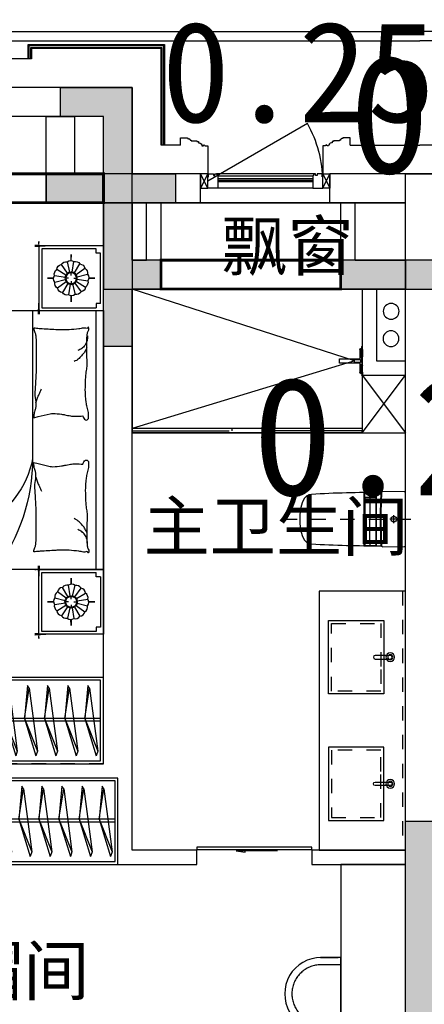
# Model space of a CAD drawing. Header units: millimetres. Extents: x 296296 to 297283, y 219875 to 220035.
# Tile 236 of 256: x 297185.39 to 297188.2, y 220009.91 to 220016.76. Entities that reach past the tile are written whole.
import ezdxf

# ---------------------------------------------------------------- set-up
doc = ezdxf.new("R2010")
doc.units = ezdxf.units.MM
for name, pattern in [('185洋房-中间套（报建版）-旧规$0$DASH', [0.35, 0.25, -0.1]), ('185洋房-中间套（报建版）-旧规$0$洋房户型$0$CONTINOUS', [0]), ('185洋房-中间套（报建版）-旧规$0$洋房户型$0$DASH', [0.35, 0.25, -0.1]), ('185洋房-中间套（报建版）-旧规$0$洋房户型$0$XU-140-SF-N1$0$DASH', [0.35, 0.25, -0.1]), ('CONTINOUS', [0])]:
    doc.linetypes.add(name, pattern=pattern)
doc.layers.add('$面积结果', color=7, linetype='Continuous')
doc.layers.add('面校面积', color=1, linetype='CONTINOUS', lineweight=0)
doc.layers.add('面积-基底-基底-1', color=11, linetype='Continuous', lineweight=0)
doc.styles.add('dw', font='simhei.ttf')
doc.styles.get("Standard").update_dxf_attribs({"font": 'arial.ttf'})

# ---------------------------------------------------------------- blocks, each defined once
blk = doc.blocks.new('wy53eu64i765i57i78i')
for points in [[(979974.9, 192158.4), (979974.9, 191558.4), (980374.9, 191558.4), (980374.9, 191758.4), (980174.9, 191758.4), (980174.9, 192358.4), (979574.9, 192358.4), (979574.9, 192158.4)], [(981624.9, 191558.4), (982724.9, 191558.4), (982724.9, 191758.4), (981624.9, 191758.4)], [(982074.9, 187858.4), (982274.9, 187858.4), (982274.9, 184858.4), (982074.9, 184858.4)]]:
    blk.add_hatch(color=253).paths.add_polyline_path(points)
at = {"color": 253}
for points in [[(979974.9, 192158.4), (979974.9, 191558.4), (980374.9, 191558.4), (980374.9, 191758.4), (980174.9, 191758.4), (980174.9, 192358.4), (979574.9, 192358.4), (979574.9, 192158.4), (979974.9, 192158.4)], [(981624.9, 191558.4), (982724.9, 191558.4), (982724.9, 191758.4), (981624.9, 191758.4)], [(982074.9, 187858.4), (982274.9, 187858.4), (982274.9, 184858.4), (982074.9, 184858.4)]]:
    blk.add_lwpolyline(points, close=True, dxfattribs=at)
blk = doc.blocks.new('sayea5yuteaytuytrauyt')
h = blk.add_hatch()
h.set_pattern_fill('钢筋混凝土', color=253, scale=100)
h.set_pattern_definition([(45, (0, 0), (-176.776695, 176.776695), []), (50, (0, 0), (717.26018, -62.75213), [75, -825]), (355, (0, 0), (-138.75133, 752.19213), [60, -660]), (100.4514, (59.8, -5.2), (578.5094, 689.43954), [63.7402, -701.1421]), (46.1842, (0, 200), (1067.24105, -165.519), [112.5, -1237.5]), (96.6356, (88.9, 186.2), (934.6627, 974.1179), [95.6103, -1051.713]), (351.1842, (0, 200), (934.662, 974.1186), [90, -990]), (21, (100, 150), (596.90705, -402.6189), [75, -825]), (326, (100, 150), (243.31533, 725.15005), [60, -660]), (71.4514, (149.74, 116.45), (840.22263, 322.5305), [63.7402, -701.1421]), (37.5, (0, 0), (12.159855, 332.893854), [0, -652, 0, -670, 0, -662.5]), (7.5, (0, 0), (263.06954, 394.41171), [0, -382, 0, -637, 0, -252.5]), (327.5, (-223, 0), (533.822436, -22.55487), [0, -250, 0, -780, 0, -1035]), (317.5, (-323, 0), (583.18617, 100.10498), [0, -325, 0, -518, 0, -735])])
h.paths.add_polyline_path([(1007424.9, 89058.4), (1007424.9, 87258.4), (1007174.9, 87258.4), (1007174.9, 89058.4)])
h.paths.add_polyline_path([(1021574.9, 89058.4), (1021574.9, 87258.4), (1021324.9, 87258.4), (1021324.9, 89058.4)])
h.paths.add_polyline_path([(989374.9, 89058.4), (989374.9, 87258.4), (989124.9, 87258.4), (989124.9, 89058.4)])
h.paths.add_polyline_path([(1039624.9, 89058.4), (1039624.9, 87258.4), (1039374.9, 87258.4), (1039374.9, 89058.4)])
h.paths.add_polyline_path([(1014474.9, 87858.4), (1014474.9, 84858.4), (1014274.9, 84858.4), (1014274.9, 87858.4)])
h.paths.add_polyline_path([(1044574.9, 92958.4), (1044574.9, 91158.4), (1044374.9, 91158.4), (1044374.9, 92758.4), (1044074.9, 92758.4), (1044074.9, 92958.4)])
h.paths.add_polyline_path([(984374.9, 92758.4), (984374.9, 91158.4), (984174.9, 91158.4), (984174.9, 92958.4), (984674.9, 92958.4), (984674.9, 92758.4)])
h.paths.add_polyline_path([(1027974.9, 92758.4), (1027974.9, 91258.4), (1027774.9, 91258.4), (1027774.9, 92958.4), (1028324.9, 92958.4), (1028324.9, 92758.4)])
h.paths.add_polyline_path([(1000974.9, 92958.4), (1000974.9, 91258.4), (1000774.9, 91258.4), (1000774.9, 92758.4), (1000424.9, 92758.4), (1000424.9, 92958.4)])
h.paths.add_polyline_path([(1033174.9, 92958.4), (1033174.9, 91258.4), (1032974.9, 91258.4), (1032974.9, 92758.4), (1032624.9, 92758.4), (1032624.9, 92958.4)])
h.paths.add_polyline_path([(995774.9, 92758.4), (995774.9, 91258.4), (995574.9, 91258.4), (995574.9, 92958.4), (996124.9, 92958.4), (996124.9, 92758.4)])
h.paths.add_polyline_path([(1014874.9, 80258.4), (1014874.9, 80058.4), (1014274.9, 80058.4), (1014274.9, 81858.4), (1014474.9, 81858.4), (1014474.9, 80258.4)])
h.paths.add_polyline_path([(1046674.9, 92358.4), (1046674.9, 90658.4), (1046474.9, 90658.4), (1046474.9, 92158.4), (1046024.9, 92158.4), (1046024.9, 92358.4)])
h.paths.add_polyline_path([(982274.9, 92158.4), (982274.9, 90658.4), (982074.9, 90658.4), (982074.9, 92358.4), (982724.9, 92358.4), (982724.9, 92158.4)])
h.paths.add_polyline_path([(1042874.9, 80058.4), (1042874.9, 79458.4), (1042074.9, 79458.4), (1042074.9, 79658.4), (1042674.9, 79658.4), (1042674.9, 80258.4), (1043624.9, 80258.4), (1043624.9, 80058.4)])
h.paths.add_polyline_path([(1010674.9, 80058.4), (1010674.9, 79458.4), (1009874.9, 79458.4), (1009874.9, 79658.4), (1010474.9, 79658.4), (1010474.9, 80258.4), (1011424.9, 80258.4), (1011424.9, 80058.4)])
h.paths.add_polyline_path([(1018874.9, 79658.4), (1018874.9, 79458.4), (1018074.9, 79458.4), (1018074.9, 80058.4), (1017324.9, 80058.4), (1017324.9, 80258.4), (1018274.9, 80258.4), (1018274.9, 79658.4)])
h.paths.add_polyline_path([(986674.9, 79658.4), (986674.9, 79458.4), (985874.9, 79458.4), (985874.9, 80058.4), (985124.9, 80058.4), (985124.9, 80258.4), (986074.9, 80258.4), (986074.9, 79658.4)])
h.paths.add_polyline_path([(1016574.9, 92758.4), (1016574.9, 91158.4), (1016374.9, 91158.4), (1016374.9, 92158.4), (1016074.9, 92158.4), (1016074.9, 92358.4), (1016374.9, 92358.4), (1016374.9, 92958.4), (1016874.9, 92958.4), (1016874.9, 92758.4)])
h.paths.add_polyline_path([(1012374.9, 92158.4), (1012374.9, 91158.4), (1012174.9, 91158.4), (1012174.9, 92758.4), (1011874.9, 92758.4), (1011874.9, 92958.4), (1012374.9, 92958.4), (1012374.9, 92358.4), (1012674.9, 92358.4), (1012674.9, 92158.4)])
h.paths.add_polyline_path([(1031699.9, 87258.4), (1031699.9, 86658.4), (1029249.9, 86658.4), (1029249.9, 87258.4), (1029449.9, 87258.4), (1029449.9, 86858.4), (1031499.9, 86858.4), (1031499.9, 87258.4)])
h.paths.add_polyline_path([(999499.9, 87258.4), (999499.9, 86658.4), (997049.9, 86658.4), (997049.9, 87258.4), (997249.9, 87258.4), (997249.9, 86858.4), (999299.9, 86858.4), (999299.9, 87258.4)])
h.paths.add_polyline_path([(1029449.9, 89158.4), (1029449.9, 88743.4), (1029249.9, 88743.4), (1029249.9, 89358.4), (1031699.9, 89358.4), (1031699.9, 88743.4), (1031499.9, 88743.4), (1031499.9, 89158.4)])
h.paths.add_polyline_path([(999499.9, 89358.4), (999499.9, 88743.4), (999299.9, 88743.4), (999299.9, 89158.4), (997249.9, 89158.4), (997249.9, 88743.4), (997049.9, 88743.4), (997049.9, 89358.4)])
h.paths.add_polyline_path([(1026174.8, 92958.4), (1026174.8, 90058.4), (1025974.8, 90058.4), (1025974.8, 92758.4), (1025574.9, 92758.4), (1025574.9, 92958.4)])
h.paths.add_polyline_path([(1002774.9, 92758.4), (1002774.9, 90058.4), (1002574.9, 90058.4), (1002574.9, 92958.4), (1003174.9, 92958.4), (1003174.9, 92758.4)])
h.paths.add_polyline_path([(993974.9, 92958.4), (993974.9, 90058.4), (993774.9, 90058.4), (993774.9, 92758.4), (993374.9, 92758.4), (993374.9, 92958.4)])
h.paths.add_polyline_path([(1034974.9, 92758.4), (1034974.9, 90058.4), (1034774.9, 90058.4), (1034774.9, 92958.4), (1035374.9, 92958.4), (1035374.9, 92758.4)])
h.paths.add_polyline_path([(1046674.9, 83408.4), (1046674.9, 80058.4), (1046074.9, 80058.4), (1046074.9, 80258.4), (1046474.9, 80258.4), (1046474.9, 83408.4)])
h.paths.add_polyline_path([(982674.9, 80258.4), (982674.9, 80058.4), (982074.9, 80058.4), (982074.9, 83408.4), (982274.9, 83408.4), (982274.9, 80258.4)])
h.paths.add_polyline_path([(1001674.9, 89358.4), (1001674.9, 86658.4), (1001474.9, 86658.4), (1001474.9, 89158.4), (1000774.9, 89158.4), (1000774.9, 89358.4)])
h.paths.add_polyline_path([(1027274.9, 89158.4), (1027274.9, 86658.4), (1027074.9, 86658.4), (1027074.9, 89358.4), (1027974.9, 89358.4), (1027974.9, 89158.4)])
h.paths.add_polyline_path([(995074.9, 89158.4), (995074.9, 86658.4), (994874.9, 86658.4), (994874.9, 89358.4), (995774.9, 89358.4), (995774.9, 89158.4)])
h.paths.add_polyline_path([(1033874.9, 89358.4), (1033874.9, 86658.4), (1033674.9, 86658.4), (1033674.9, 89158.4), (1032974.9, 89158.4), (1032974.9, 89358.4)])
h.paths.add_polyline_path([(989374.9, 92958.4), (989374.9, 92158.4), (988974.9, 92158.4), (988974.9, 92958.4)])
h.paths.add_polyline_path([(1007574.9, 92958.4), (1007574.9, 92158.4), (1007174.9, 92158.4), (1007174.9, 92958.4)])
h.paths.add_polyline_path([(995074.9, 79658.4), (995074.9, 79258.4), (994374.9, 79258.4), (994374.9, 79658.4)])
h.paths.add_polyline_path([(1002174.9, 79658.4), (1002174.9, 79258.4), (1001474.9, 79258.4), (1001474.9, 79658.4)])
h.paths.add_polyline_path([(1027274.9, 79658.4), (1027274.9, 79258.4), (1026574.9, 79258.4), (1026574.9, 79658.4)])
h.paths.add_polyline_path([(1034374.9, 79658.4), (1034374.9, 79258.4), (1033674.9, 79258.4), (1033674.9, 79658.4)])
h.paths.add_polyline_path([(1039774.9, 92958.4), (1039774.9, 92158.4), (1039374.9, 92158.4), (1039374.9, 92958.4)])
h.paths.add_polyline_path([(1021574.9, 92958.4), (1021574.9, 92158.4), (1021174.9, 92158.4), (1021174.9, 92958.4)])
at = {"color": 253}
for points in [[(1012374.9, 92158.4), (1012374.9, 91158.4), (1012174.9, 91158.4), (1012174.9, 92758.4), (1011874.9, 92758.4), (1011874.9, 92958.4), (1012374.9, 92958.4), (1012374.9, 92358.4), (1012674.9, 92358.4), (1012674.9, 92158.4), (1012374.9, 92158.4)], [(1014474.9, 87858.4), (1014474.9, 84858.4), (1014274.9, 84858.4), (1014274.9, 87858.4), (1014474.9, 87858.4)]]:
    blk.add_lwpolyline(points, close=True, dxfattribs=at)
blk = doc.blocks.new('4uyh5uj6kj67j75rykjtuk7tsik76ykj')
at = {"color": 253}
for s, p in [('飘窗', (837994.2, 433690)), ('主卫生间', (837452.8, 431740)), ('衣帽间', (835696.5, 428650))]:
    blk.add_text(s, height=337.59, dxfattribs=at).set_placement(p)
blk = doc.blocks.new('185洋房-中间套（报建版）-旧规$0$洋房户型$0$11A$C643C1FD2')
at = {"color": 253}
for points in [[(28, 342.7, -0.263368), (0.1, 361.5, -0.494818), (9.2, 380.2, -0.049225), (26.9, 382, -0.036831), (50.5, 380.2, -0.031893), (88.5, 372.1, 0.035782), (122.4, 365.1, 0.032941), (212.1, 359.2, 0.026564), (323.3, 365.1, 0.017905), (360.8, 370.4, -0.033397), (381, 372.7, -0.03204), (418.1, 372, 0.018442), (482.4, 368.9, 0.010837), (547.2, 369.7, 0.014624), (595.1, 372.7, 0.111249), (617.7, 380, -0.153708), (634.6, 384, -0.076444), (642, 382.2, -0.215512), (643.9, 380.2, -0.585858), (641.3, 377.2, 0.363489), (636.4, 374.6, 0.191716), (636.4, 363, -0.129675), (638.3, 346.4, -0.01735), (635.3, 329.6, 0.019326), (632.7, 314.5, 0.018818), (626.1, 246.1, 0.021828), (625.2, 186.9, 0.006204), (626.5, 153.1, 0.001963), (632.7, 46.2, 0.028341), (636.9, 10, -0.117014), (636.4, 1.1, -0.36606), (635, 0.2, -0.03973), (621.4, 3, -0.048309), (607.7, 8.5, 0.062981), (597, 12.4, 0.04058), (573.6, 15.8, 0.014345), (506.9, 18, 0.005484), (381.4, 17.3, 0.007153), (285.3, 14.3, 0.008762), (242.7, 11.6, -0.008153), (197, 8.6, -0.06251), (139.9, 13, 0.078669), (94.3, 15.1, 0.047825), (71.9, 10.4, -0.034494), (41.1, 3, -0.023571), (15.8, 0, -0.510228), (14.9, 1.1), (22.4, 31.2), (43, 113.7, 0.073041), (45, 133.3, 0.023305), (39.3, 194.4, 0.018299), (35.2, 217.3, -0.01097), (27.9, 255.3, -0.042281), (24.9, 289.6, -0.027201), (27.9, 343)], [(501.9, 368.9, 0.027842), (478.1, 358.3, 0.048685), (465.5, 350.2, 0.023666), (437.6, 325.8, 0.031223), (418.6, 305.1, 0.046801), (413.5, 297.5, 0.023191), (405.5, 280.7)], [(583.8, 374.6, 0.088153), (549.3, 371, 0.088153), (518.1, 355.8, 0.077547), (496.5, 334.2, 0.077547), (482.4, 307)], [(118.4, 15.8, 0.009729), (145.7, 24.8, 0.009729), (172.6, 34.9, 0.007971), (194.3, 44, 0.007971), (215.8, 53.7)]]:
    blk.add_lwpolyline(points, format="xyb", dxfattribs=at)
blk = doc.blocks.new('185洋房-中间套（报建版）-旧规$0$洋房户型$0$11A$C5A527934')
at = {"color": 253}
for p, q in [((122.8, 492.3), (194, 398.8)), ((469.1, 493.2), (467.3, 399.6)), ((194, 398.8), (261.6, 281.4)), ((347, 320.5), (364.8, 400.5)), ((467.3, 399.6), (490.5, 289.8)), ((592.7, 326.9), (677.8, 361)), ((677.8, 361), (699.5, 357.9)), ((261.6, 281.4), (277.7, 231.7)), ((329.2, 269), (347, 320.5)), ((490.5, 289.8), (530.8, 243.4)), ((530.8, 243.4), (592.7, 326.9)), ((69.5, 247.7), (37.1, 229.6)), ((162, 260.1), (69.5, 247.7)), ((277.7, 231.7), (162, 260.1)), ((277.7, 231.7), (233.2, 174.8)), ((277.7, 231.7), (329.2, 269)), ((277.7, 231.7), (288.3, 147)), ((363.6, 226.4), (318.7, 193.9)), ((530.8, 243.4), (363.6, 226.4)), ((530.8, 243.4), (502.9, 169.1)), ((530.8, 243.4), (591.1, 268.1)), ((591.1, 268.1), (653.1, 265)), ((653.1, 265), (741.3, 249.6)), ((741.3, 249.6), (744.3, 243.8)), ((233.2, 174.8), (174.5, 132.1)), ((318.7, 193.9), (307.8, 186.1)), ((502.9, 169.1), (521.5, 94.8)), ((174.5, 132.1), (90.9, 132.1)), ((289.9, 133.7), (300.6, 48.6)), ((521.5, 94.8), (569.7, 38.5))]:
    blk.add_line(p, q, dxfattribs=at)
blk.add_lwpolyline([(405, 391.5, -0.025626), (394.6, 394, -0.0108), (278.2, 431.5, -0.00456), (199.4, 459.6, -0.01125), (167.9, 471.9, -0.069394), (150.9, 482, 0.079756), (136, 490.4, 0.106399), (122.8, 492.3, 0.328642), (119.2, 489.3, 0.299547), (121.3, 483.4, -0.189917), (126.3, 475.5, -0.033518), (127.3, 466.2, -0.075627), (126.9, 462.1, -0.053489), (124.2, 455.1, -0.017838), (113.3, 435.3, -0.038394), (97.8, 413.4, 0.059529), (88.5, 398.9, 0.035943), (79, 375.3, 0.011245), (55.9, 297.6, 0.006203), (46.6, 262, -0.010783), (41.1, 241.6, -0.019485), (37.1, 229.6, -0.005062), (19.4, 184.4, -0.101392), (4.4, 161.7, 0.223768), (0, 149.6, 0.25558), (2.8, 145.5, 0.081563), (16.9, 140.9, 0.071805), (32.3, 140.8, -0.069985), (48.1, 140.7, -0.03546), (101.7, 129, -0.029432), (163.8, 106.8, -0.001554), (193.8, 93.8, 0.00152), (224.5, 80.6, 0.004735), (256.2, 67.5, -0.00382), (295.6, 51.2, -0.296001), (315.3, 22.1, 0.649774), (334.6, 14, 0.02319), (338.7, 18.2, -0.0288), (342, 21.5, -0.005727), (347.9, 26.7, 0.004358), (355.7, 33.5, 0.027528), (371, 48.7, 0.046214), (378.7, 59, 0.194121), (381.2, 74, -0.133719), (382.3, 95.6, -0.005779), (389, 115.4, -0.008882)], format="xyb", dxfattribs=at)
blk.add_lwpolyline([(770.3, 299.1, 0.101392), (787, 320.6, -0.223768), (792.3, 332.3, -0.25558), (789.8, 336.7, -0.081563), (776.1, 342.3, -0.071805), (760.8, 343.6, 0.069985), (745, 344.9, 0.03546), (692.5, 360.6, 0.029432), (632.3, 387.6, 0.001554), (603.3, 402.8, -0.00152), (573.8, 418.3, -0.004735), (543.1, 433.8, 0.00382), (505.1, 453.1, 0.296001), (487.7, 483.6, 0.265444), (469.1, 493.2, -0.02319), (464.7, 489.3, 0.0288), (461.2, 486.3, 0.005727), (454.9, 481.5, -0.004358), (446.6, 475.3, -0.027528), (430.1, 461.4, -0.046214), (421.7, 451.7, -0.194121), (418, 436.9, 0.133719), (415.3, 415.4, 0.011505), (398.6, 377.3, 0.008882), (374.9, 328.9, 0.012426), (341.4, 267.4, -0.033612), (330, 244.1), (309.3, 193.4), (293.3, 154.3, 0.224341), (280.3, 142.3, -0.722772), (280.1, 134.4, -0.103513), (283.5, 133.9, 0.053465), (290, 133.7, 0.030109), (310.7, 129.5, -0.031436), (330.6, 125.5, -0.05324), (344.2, 125.2, 0.05518), (357.4, 124.8, 0.056271), (380.1, 118.8, 0.0108), (493.3, 72.6, 0.00456), (569.7, 38.5, 0.01125), (600.2, 23.8, 0.069394), (616.3, 12.5, -0.079756), (630.6, 2.9, -0.106399), (643.6, 0, -0.328642), (647.5, 2.8, -0.299547), (645.8, 8.8, 0.189917), (641.5, 17.1, 0.033518), (641.1, 26.4, 0.075627), (641.8, 30.4, 0.053489), (645, 37.3, 0.017838), (657.4, 56.2, 0.038394), (674.5, 76.8, -0.059529), (685, 90.5, -0.035943), (696.3, 113.3, -0.011245), (725.3, 189, -0.006203), (737.2, 223.8, 0.010783), (744.3, 243.8, 0.019485), (749.2, 255.4, 0.005062)], format="xyb", close=True, dxfattribs=at)
blk = doc.blocks.new('185洋房-中间套（报建版）-旧规$0$洋房户型$0$11cdx床头灯2.0')
at = {"color": 253}
for p, q in [((0, 122), (0, 164.8)), ((-34.7, 25.2), (-94.8, 69)), ((-22.4, 36.6), (-61.2, 100)), ((-6.7, 42.3), (-18.3, 115.8)), ((10, 41.7), (27.5, 114)), ((25.2, 34.7), (69, 94.8)), ((-122, 0), (-164.8, 0)), ((-41.7, 10), (-114, 27.5)), ((-19.5, 0), (-38.2, 0)), ((0, 19.5), (0, 38.2)), ((19.5, 0), (38.2, 0)), ((36.6, 22.4), (100, 61.2)), ((42.3, 6.7), (115.8, 18.3)), ((122, 0), (164.8, 0)), ((-42.3, -6.7), (-115.8, -18.3)), ((-36.6, -22.4), (-100, -61.2)), ((-25.2, -34.7), (-69, -94.8)), ((-27.3, -114.1), (-10, -41.7)), ((0, -19.5), (0, -38.2)), ((18.7, -113.9), (7, -42.3)), ((62.6, -99.2), (22.9, -36.2)), ((34.7, -25.2), (96, -67.3)), ((41.7, -10), (114.4, -25.8)), ((0, -122), (0, -164.8))]:
    blk.add_line(p, q, dxfattribs=at)
for points in [[(0, 164.8), (0, 122)], [(-164.8, 0), (-122, 0)], [(164.8, 0), (122.1, -1.7)], [(0, -164.8), (0, -122)]]:
    blk.add_lwpolyline(points, dxfattribs=at)
for radius in [42.9, 38.2]:
    blk.add_circle((0, 0), radius, dxfattribs=at)
for centre, start, end in [((-74.5, 34.5), 120.48094, 190.0445), ((-55.7, 60.3), 97.98094, 167.5445), ((-28.3, 77.1), 75.48094, 145.0445), ((3.3, 82), 52.98094, 122.5445), ((34.5, 74.5), 30.48094, 100.0445), ((60.3, 55.7), 7.98094, 77.5445), ((-82, 3.3), 142.98094, 212.5445), ((77.1, 28.3), 345.48094, 55.0445), ((82, -3.3), 322.98094, 32.5445), ((-77.1, -28.3), 165.48094, 235.0445), ((-60.3, -55.7), 187.98094, 257.5445), ((74.5, -34.5), 300.48094, 10.0445), ((-34.5, -74.5), 210.48094, 280.0445), ((-3.3, -82), 232.98094, 302.5445), ((28.3, -77.1), 255.48094, 325.0445), ((55.7, -60.3), 277.98094, 347.5445)]:
    blk.add_arc(centre, 40.1, start, end, dxfattribs=at)
blk = doc.blocks.new('*U1160')
at = {"color": 253}
for p, q in [((-900, 0), (-1350, 0)), ((-1350, 0), (-1350, -450)), ((-1350, 0), (1350, 0)), ((900, 0), (-900, 0)), ((-900, 0), (-900, -2100)), ((-900, -450), (-900, 0)), ((900, -2100), (900, 0)), ((900, -450), (900, 0)), ((900, 0), (1350, 0)), ((1350, 0), (1350, -450)), ((-1330, -50), (-1330, -430)), ((-920, -430), (-920, -50)), ((900, -52.4), (-900, -52.4)), ((920, -430), (920, -50)), ((1330, -50), (1330, -430)), ((-1350, -450), (-900, -450)), ((-1330, -430), (-920, -430)), ((1350, -450), (900, -450)), ((1330, -430), (920, -430)), ((-900, -2100), (900, -2100))]:
    blk.add_line(p, q, dxfattribs=at)
at = {"color": 253, "linetype": '185洋房-中间套（报建版）-旧规$0$洋房户型$0$CONTINOUS', "ltscale": 2.5}
blk.add_line((900, -494.1), (-129.6, -493.7), dxfattribs=at)
at = {"color": 253}
for points in [[(-1300, -20), (-1300, -50), (-1330, -50)], [(-950, -20), (-1300, -20)], [(-950, -20), (-950, -50), (-920, -50)], [(950, -20), (950, -50), (920, -50)], [(950, -20), (1300, -20)], [(1300, -20), (1300, -50), (1330, -50)]]:
    blk.add_lwpolyline(points, dxfattribs=at)
for points in [[(-1350, -332.6, 0, 18, 0), (-1350, -478.5, 10, 10, 0)], [(1350, -332.6, 0, 18, 0), (1350, -478.5, 10, 10, 0)], [(-900, -349.7, 0, 10, 0), (-900, -477.7, 10, 10, 0)], [(900, -349.7, 0, 10, 0), (900, -477.7, 10, 10, 0)], [(-1380.6, -450, 10, 0, 0), (-1202.9, -450, 10, 10, 0)], [(-873.3, -450, 18, 0, 0), (-1032.5, -450, 10, 10, 0)], [(873.3, -450, 18, 0, 0), (1032.5, -450, 10, 10, 0)], [(1380.6, -450, 10, 0, 0), (1202.9, -450, 10, 10, 0)], [(668.5, -1859, 10, 0, 0.374242), (834.4, -1895.4, 10, 10, -2.21586)], [(686.1, -1863.7, 10, 0, -0.177019), (693.3, -1995.7, 10, 10, 2.21586)], [(900, -1958.5, 0, 10, 0), (900, -2130, 10, 10, 0)], [(-900, -2005.4, 0, 10, 0), (-900, -2130, 10, 10, 0)], [(-658.3, -2100, 0, 10, 0), (-930, -2100, 10, 10, 0)], [(775.4, -2100, 0, 10, 0), (930, -2100, 10, 10, 0)]]:
    blk.add_lwpolyline(points, format="xyseb", dxfattribs=at)
at = {"color": 253, "linetype": '185洋房-中间套（报建版）-旧规$0$洋房户型$0$CONTINOUS', "ltscale": 2.5}
for centre, radius, start, end in [((-128.9, -1775.7), 1282, 90.03486, 126.97703), ((-10.6, -1124.5), 642, 100.68461, 154.07892), ((515.9, -1720.7), 391.6, 284.35656, 348.69827), ((773.9, -1781.8), 129.7, 228.54501, 346.43867), ((519.2, -1944.9), 181.3, 301.18333, 22.20619)]:
    blk.add_arc(centre, radius, start, end, dxfattribs=at)
at = {"color": 253, "linetype": '185洋房-中间套（报建版）-旧规$0$洋房户型$0$XU-140-SF-N1$0$DASH', "ltscale": 2.5}
blk.add_arc((-757.9, -855.2), 175.9, 5.18841, 143.87868, dxfattribs=at)
at = {"color": 253, "xscale": -1}
for name, p in [('185洋房-中间套（报建版）-旧规$0$洋房户型$0$11cdx床头灯2.0', (-1125, -225)), ('185洋房-中间套（报建版）-旧规$0$洋房户型$0$11A$C643C1FD2', (-140.3, -485.7))]:
    blk.add_blockref(name, p, dxfattribs=at)
at = {"color": 253}
for name, p in [('185洋房-中间套（报建版）-旧规$0$洋房户型$0$11cdx床头灯2.0', (1125, -225)), ('185洋房-中间套（报建版）-旧规$0$洋房户型$0$11A$C643C1FD2', (140.3, -485.7)), ('185洋房-中间套（报建版）-旧规$0$洋房户型$0$11A$C5A527934', (-835.6, -1956.2))]:
    blk.add_blockref(name, p, dxfattribs=at)
blk = doc.blocks.new('185洋房-中间套（报建版）-旧规$0$洋房户型$0$11A$C17570B11')
at = {"color": 253}
for p, q in [((0, 0), (-211, -32.5)), ((0, 0), (228.5, -89.9)), ((-211, -32.5), (-229.8, -20.5)), ((-211, -32.5), (228.5, -89.9)), ((228.5, -89.9), (259.1, -78.9))]:
    blk.add_line(p, q, dxfattribs=at)
blk.add_lwpolyline([(-229.8, -20.5), (0, 0), (259.1, -78.9)], dxfattribs=at)
blk = doc.blocks.new('*U1161')
at = {"color": 253}
for points in [[(1400, 0), (4500, 0), (4500, -600), (1400, -600)], [(1420, -20), (4480, -20), (4480, -580), (1420, -580)]]:
    blk.add_lwpolyline(points, close=True, dxfattribs=at)
for points in [[(1420, -285.3), (4480, -285.3)], [(1420, -305.3), (4480, -305.3)]]:
    blk.add_lwpolyline(points, dxfattribs=at)
at = {"color": 253, "rotation": 270}
for p in [(1529.6, -285.1), (1669.6, -285.1), (1809.6, -285.1), (1949.6, -285.1), (2089.6, -285.1), (2229.6, -285.1), (2369.6, -285.1), (2509.6, -285.1), (2649.6, -285.1), (2789.6, -285.1), (2929.6, -285.1), (3069.6, -285.1), (3209.6, -285.1), (3349.6, -285.1), (3489.6, -285.1), (3629.6, -285.1), (3769.6, -285.1), (3909.6, -285.1), (4049.6, -285.1), (4189.6, -285.1), (4329.6, -285.1), (4469.6, -285.1)]:
    blk.add_blockref('185洋房-中间套（报建版）-旧规$0$洋房户型$0$11A$C17570B11', p, dxfattribs=at)
blk = doc.blocks.new('*U1162')
at = {"color": 253}
for points in [[(50, 0), (2150, 0), (2150, -600), (50, -600)], [(70, -20), (2130, -20), (2130, -580), (70, -580)]]:
    blk.add_lwpolyline(points, close=True, dxfattribs=at)
for points in [[(70, -285.3), (2130, -285.3)], [(70, -305.3), (2130, -305.3)]]:
    blk.add_lwpolyline(points, dxfattribs=at)
at = {"color": 253, "rotation": 270}
for p in [(179.6, -285.1), (319.6, -285.1), (459.6, -285.1), (599.6, -285.1), (739.6, -285.1), (879.6, -285.1), (1019.6, -285.1), (1159.6, -285.1), (1299.6, -285.1), (1439.6, -285.1), (1579.6, -285.1), (1719.6, -285.1), (1859.6, -285.1), (1999.6, -285.1), (2139.6, -285.1)]:
    blk.add_blockref('185洋房-中间套（报建版）-旧规$0$洋房户型$0$11A$C17570B11', p, dxfattribs=at)
blk = doc.blocks.new('185洋房-中间套（报建版）-旧规$0$洋房户型$0$0627004614060755559669DADA558Desk_7_ICDA')
at = {"color": 253, "linetype": 'ByBlock'}
for p, q in [((135.5, 454.4), (0, 454.4)), ((0, 50), (135.9, 50))]:
    blk.add_line(p, q, dxfattribs=at)
at = {"color": 253}
blk.add_lwpolyline([(135.5, 504.4), (0, 504.4), (0, 0), (141.6, 0), (18.2, 0)], dxfattribs=at)
blk.add_ellipse((137.3, 252.2), major_axis=(9.5, 252), ratio=1, start_param=3.172344, end_param=6.328135, dxfattribs=at)
at = {"color": 253, "linetype": 'ByBlock'}
blk.add_open_spline([(135.9, 50), (142.9, 49.9), (149.9, 50.3), (168.7, 52.1), (180.4, 54.3), (203.2, 60.7), (214.3, 64.9), (235.6, 75.1), (245.8, 81.2), (265, 95), (274, 102.8), (290.5, 119.8), (298, 129), (311.3, 148.6), (317.1, 158.9), (326.7, 180.6), (330.6, 191.8), (336.3, 214.7), (338.2, 226.5), (339.8, 250.1), (339.6, 262), (337.1, 285.5), (334.8, 297.2), (328.2, 319.9), (323.9, 331), (313.4, 352.2), (307.3, 362.4), (293.3, 381.4), (285.4, 390.3), (268.3, 406.7), (259, 414.1), (239.3, 427.2), (228.8, 432.9), (207.1, 442.3), (195.9, 446.1), (172.9, 451.6), (161.1, 453.3), (144.8, 454.3), (140.3, 454.4), (135.9, 454.4)], degree=3, knots=[3.172344, 3.172344, 3.172344, 3.172344, 3.276724, 3.276724, 3.452311, 3.452311, 3.627899, 3.627899, 3.803486, 3.803486, 3.979073, 3.979073, 4.154661, 4.154661, 4.330248, 4.330248, 4.505835, 4.505835, 4.681423, 4.681423, 4.85701, 4.85701, 5.032597, 5.032597, 5.208185, 5.208185, 5.383772, 5.383772, 5.559359, 5.559359, 5.734946, 5.734946, 5.910534, 5.910534, 6.086121, 6.086121, 6.261708, 6.261708, 6.328135, 6.328135, 6.328135, 6.328135], dxfattribs=at)
blk = doc.blocks.new('*U1173')
at = {"color": 253}
blk.add_lwpolyline([(1250, -900), (1250, 900), (800, 900), (800, -900), (1250, -900)], dxfattribs=at)
blk.add_blockref('185洋房-中间套（报建版）-旧规$0$洋房户型$0$0627004614060755559669DADA558Desk_7_ICDA', (1250, -252.2), dxfattribs=at)
blk = doc.blocks.new('185洋房-中间套（报建版）-旧规$0$洋房户型$0$11Tap_1_ICDA')
at = {"color": 253}
blk.add_wipeout([(0, 15), (-140, 15), (-140, 80), (-141.4, 83.5), (-145, 85), (-147, 86.6), (-153, 86.6), (-155, 84.6), (-155, 99.8), (-155.6, 101.2), (-157, 101.8), (-158, 101.8), (-159.4, 101.2), (-160, 99.8), (-160, 30.6), (-159.4, 29.2), (-158, 28.6), (-158, -29), (-159.4, -29.6), (-160, -31), (-160, -100.2), (-159.4, -101.6), (-158, -102.2), (-157, -102.2), (-155.6, -101.6), (-155, -100.2), (-155, -85), (-154.4, -86.4), (-153, -87), (-147, -87), (-145.6, -86.4), (-145, -85), (-141.4, -83.5), (-140, -80), (-140, -15), (0, -15)], dxfattribs=at)
for p, q in [((-160, 78.8), (-160, 99.8)), ((-160, 78.8), (-160, 99.8)), ((-160, 78.8), (-160, 30.6)), ((-160, 78.8), (-160, 30.6)), ((-157, 101.8), (-158, 101.8)), ((-157, 101.8), (-158, 101.8)), ((-155, -0.2), (-155, 99.8)), ((-155, -0.2), (-155, 99.8)), ((-147, 86.6), (-153, 86.6)), ((-147, 86.6), (-153, 86.6)), ((-145, 85), (-145, 85)), ((-145, 85), (-145, 85)), ((-145, 21.2), (-145, 84.6)), ((-145, 21.2), (-145, 84.6)), ((-140, 80), (-140, 10)), ((-140, 80), (-140, 10)), ((-157, 28.6), (-158, 28.6)), ((-158, -29), (-158, 28.6)), ((-157, 28.6), (-158, 28.6)), ((-158, -29), (-158, 28.6)), ((-160, -79.2), (-160, -31)), ((-160, -79.2), (-160, -31)), ((-157, -29), (-158, -29)), ((-157, -29), (-158, -29)), ((-155, -0.2), (-155, -100.2)), ((-155, -0.2), (-155, -100.2)), ((-145, -21.7), (-145, -85)), ((-145, -21.7), (-145, -85)), ((-140, -10), (-140, -80)), ((-140, -10), (-140, -80)), ((-160, -79.2), (-160, -100.2)), ((-160, -79.2), (-160, -100.2)), ((-157, -102.2), (-158, -102.2)), ((-157, -102.2), (-158, -102.2)), ((-147, -87), (-153, -87)), ((-147, -87), (-153, -87))]:
    blk.add_line(p, q, dxfattribs=at)
blk.add_lwpolyline([(-105, -10), (-105, 10), (-145, 10), (-145, -10)], close=True, dxfattribs=at)
blk.add_lwpolyline([(-105, -10), (-105, 10), (-145, 10), (-145, -10)], close=True, dxfattribs=at)
for points in [[(0, -15), (0, 15), (-140, 15)], [(0, -15), (0, 15), (-140, 15)], [(-140, -15), (0, -15)], [(-140, -15), (0, -15)]]:
    blk.add_lwpolyline(points, dxfattribs=at)
for centre, radius, start, end in [((-158, 99.8), 2, 90, 180), ((-158, 99.8), 2, 90, 180), ((-157, 99.8), 2, 0, 90), ((-157, 99.8), 2, 0, 90), ((-153, 84.6), 2, 90, 180), ((-153, 84.6), 2, 90, 180), ((-147, 84.6), 2, 0, 90), ((-147, 84.6), 2, 0, 90), ((-145, 80), 5, 0, 90), ((-145, 80), 5, 0, 90), ((-158, 30.6), 2, 180, 270), ((-158, 30.6), 2, 180, 270), ((-157, 30.6), 2, 270, 0), ((-157, 30.6), 2, 270, 0), ((-158, -31), 2, 90, 180), ((-158, -31), 2, 90, 180), ((-157, -31), 2, 0, 90), ((-157, -31), 2, 0, 90), ((-158, -100.2), 2, 180, 270), ((-158, -100.2), 2, 180, 270), ((-157, -100.2), 2, 270, 0), ((-157, -100.2), 2, 270, 0), ((-153, -85), 2, 180, 270), ((-153, -85), 2, 180, 270), ((-147, -85), 2, 270, 0), ((-147, -85), 2, 270, 0), ((-145, -80), 5, 270, 0), ((-145, -80), 5, 270, 0)]:
    blk.add_arc(centre, radius, start, end, dxfattribs=at)
blk = doc.blocks.new('*U1181')
at = {"color": 253}
for p, q in [((300, -600), (0, -1000)), ((300, -1000), (0, -600))]:
    blk.add_line(p, q, dxfattribs=at)
for points in [[(0, 0), (1900, 0), (1900, -1000), (0, -1000), (0, 0)], [(300, -1000), (0, -1000), (0, 0), (300, 0), (300, -1000)], [(300, 0), (300, -600), (0, -600)], [(200, 0), (200, -500), (0, -500)], [(300, -970), (1900, -970)], [(300, -1000), (300, -985), (945, -985), (945, -1000), (300, -1000)], [(300, -1000), (1900, -1000)], [(1205, -985), (1205, -970), (1900, -970), (1900, -985), (1225, -985)]]:
    blk.add_lwpolyline(points, dxfattribs=at)
for centre in [(99.4, -155), (100.7, -345)]:
    blk.add_circle(centre, 55, dxfattribs=at)
blk.add_blockref('185洋房-中间套（报建版）-旧规$0$洋房户型$0$11Tap_1_ICDA', (458, -499.8), dxfattribs=at)
for q in [(1900, 0), (1900, -970)]:
    blk.add_line((353, -499.8), q, dxfattribs=at)
blk = doc.blocks.new('185洋房-中间套（报建版）-旧规$0$洋房户型$0$13c')
at = {"color": 253, "linetype": '185洋房-中间套（报建版）-旧规$0$洋房户型$0$DASH'}
for p, q in [((89521.2, 114521), (89521.2, 115411.4)), ((89548.8, 115294.1), (89493.5, 115294.1)), ((89548.8, 115294.1), (89493.5, 115294.1))]:
    blk.add_line(p, q, dxfattribs=at)
at = {"color": 253}
for p, q in [((89521.2, 115321.8), (89521.2, 115266.5)), ((89706, 115173.6), (89335.9, 115173.6)), ((89364.8, 115169), (89342.8, 115169)), ((89367.8, 115094.3), (89367.8, 115166)), ((89369.9, 115094.3), (89369.9, 115166)), ((89372.9, 115169), (89669.5, 115169)), ((89672.5, 115094.3), (89672.5, 115166)), ((89674.6, 115094.3), (89674.6, 115166)), ((89677.6, 115169), (89699.6, 115169)), ((89366.1, 115126.9), (89339.8, 115126.9)), ((89364.8, 115091.3), (89340.9, 115091.3)), ((89701.5, 115088.8), (89340.9, 115088.8)), ((89372.1, 115126.9), (89521.4, 115126.9)), ((89372.9, 115091.3), (89669.5, 115091.3)), ((89670.3, 115126.9), (89521, 115126.9)), ((89676.3, 115126.9), (89702.6, 115126.9)), ((89677.6, 115091.3), (89701.5, 115091.3)), ((89521.2, 114639.6), (89521.2, 114639.6))]:
    blk.add_line(p, q, dxfattribs=at)
at = {"color": 253, "elevation": 0}
blk.add_lwpolyline([(89338.1, 115374.6, 0.40958), (89331.1, 115367.7), (89328.7, 115216.4, 0.340858), (89333.9, 115209.5, -0.338866), (89336.1, 115206.6, 0.016661), (89349, 114721.8, 0.297651), (89392.4, 114662.3, 0.100336), (89521.2, 114639.6, 0.100336), (89650, 114662.3, 0.297651), (89693.3, 114721.8, 0.016103), (89705.8, 115206.4, -0.353394), (89708.2, 115209.4, 0.356819), (89713.7, 115216.4), (89711.3, 115367.7, 0.409594), (89704.3, 115374.6)], format="xyb", close=True, dxfattribs=at)
at = {"color": 253}
blk.add_circle((89521.2, 115294.1), 20, dxfattribs=at)
for centre, radius, start, end in [((89518.9, 118504.5), 3305.4, 266.82925, 270.04022), ((89518.9, 118509.5), 3305.4, 266.82985, 270.04022), ((89523.6, 118512.5), 3308.4, 269.95843, 273.15705), ((89523.6, 118507.6), 3308.4, 269.95843, 273.15762), ((94520.5, 114992.6), 5183.6, 178.08199, 178.90255), ((89342.8, 115166), 3, 90, 178.08199), ((89364.8, 115166), 3, 0, 90), ((89372.9, 115166), 3, 90, 180), ((89669.5, 115166), 3, 359.9972, 89.9972), ((89677.6, 115166), 3, 89.9972, 179.9972), ((89699.6, 115166), 3, 1.91521, 89.9972), ((84521.9, 114992.9), 5183.6, 1.09465, 1.91521), ((89340.9, 115094.3), 3, 178.87567, 270), ((89340.9, 115091.8), 3, 178.90255, 269.99831), ((89364.8, 115094.3), 3, 270, 0), ((89372.9, 115094.3), 3, 180, 270), ((89669.5, 115094.3), 3, 269.9972, 359.9972), ((89677.6, 115094.3), 3, 179.9972, 269.9972), ((89701.5, 115094.3), 3, 269.9972, 1.12153), ((89701.5, 115091.8), 3, 269.99889, 1.09465)]:
    blk.add_arc(centre, radius, start, end, dxfattribs=at)
blk = doc.blocks.new('*U1182')
at = {"color": 253}
for points in [[(898, -499), (98, -499), (98, 101), (898, 101), (1898, 101), (1898, -499)], [(303, -434), (303, -49.1), (643, -49.1), (643, -49.1), (813, -49.1), (813, -434)], [(1693, -434), (1693, -49.1), (1353, -49.1), (1353, -49.1), (1183, -49.1), (1183, -434)]]:
    blk.add_lwpolyline(points, close=True, dxfattribs=at)
at = {"color": 253, "linetype": '185洋房-中间套（报建版）-旧规$0$洋房户型$0$DASH', "ltscale": 0.2}
blk.add_lwpolyline([(1898, 81), (898, 81), (98, 81)], dxfattribs=at)
at = {"color": 253}
for points in [[(570.5, -108.7), (570.5, -4, 0.999998), (545.5, -4), (545.5, -108.7, 1)], [(1425.5, -108.7), (1425.5, -4, -0.999998), (1450.5, -4), (1450.5, -108.7, -1)]]:
    blk.add_lwpolyline(points, format="xyb", close=True, dxfattribs=at)
at = {"color": 253, "linetype": '185洋房-中间套（报建版）-旧规$0$洋房户型$0$DASH', "ltscale": 0.2}
for points in [[(323, -414), (323, -69.1), (643, -69.1), (793, -69.1), (793, -414)], [(1673, -414), (1673, -69.1), (1353, -69.1), (1203, -69.1), (1203, -414)]]:
    blk.add_lwpolyline(points, close=True, dxfattribs=at)
at = {"color": 253}
for centre, radius in [((558, -4), 30), ((558, -4), 17.5), ((1438, -4), 30), ((1438, -4), 17.5)]:
    blk.add_circle(centre, radius, dxfattribs=at)
blk = doc.blocks.new('185洋房-中间套（报建版）-旧规$0$$DorLib2D$00000129')
at = {"color": 253, "linetype": 'Continuous'}
for p, q in [((-0.5, 0.545), (-0.5, 0.6866)), ((-0.5, 0.6866), (0.5, 0.6866)), ((0.5, 0.6866), (0.5, 0.545)), ((0.5, 0.545), (-0.5, 0.545)), ((-0.5, 0.5), (-0.5, 0.545)), ((0.5, 0.5), (0.5, 0.545)), ((-0.2, 0.4375), (0.1584, 0.4375)), ((0.1584, 0.4375), (0.0804, 0.3408)), ((0.0804, 0.3408), (0.0804, 0.4375))]:
    blk.add_line(p, q, dxfattribs=at)
blk = doc.blocks.new('185洋房-中间套（报建版）-旧规')
at = {"color": 253, "linetype": 'Continuous'}
for p, q in [((29600, 12600), (29600, 13200)), ((29600, 13200), (29800, 13200)), ((29800, 12800), (29800, 13200)), ((30000, 12800), (29800, 12800)), ((30000, 12600), (30000, 12800)), ((30000, 12600), (29600, 12600)), ((30000, 12100), (30000, 12600)), ((30000, 12600), (30200, 12600)), ((30200, 12200), (30200, 12600)), ((30300, 12200), (30300, 12600)), ((30300, 12600), (30400, 12600)), ((31650, 12600), (31750, 12600)), ((31750, 12200), (31750, 12600)), ((30200, 12200), (30300, 12200)), ((31750, 12200), (32100, 12200)), ((30000, 8700), (30000, 12100)), ((30200, 8100), (30200, 8700)), ((30100, 8000), (30100, 8600)), ((30650, 8100), (30200, 8100)), ((30650, 8000), (30650, 8100)), ((32100, 8100), (31450, 8100)), ((31450, 8100), (31450, 8000)), ((32100, 8000), (32100, 8100)), ((30100, 8000), (30650, 8000)), ((31450, 8000), (32100, 8000))]:
    blk.add_line(p, q, dxfattribs=at)
at = {"color": 253, "linetype": '185洋房-中间套（报建版）-旧规$0$DASH'}
for p, q in [((30000, 8700), (27000, 8700)), ((30100, 8600), (27000, 8600))]:
    blk.add_line(p, q, dxfattribs=at)
at = {"color": 253}
blk.add_lwpolyline([(27400, 12600), (29600, 12600)], dxfattribs=at)
at = {"color": 253, "linetype": 'Continuous'}
blk.add_lwpolyline([(30200, 12600), (32100, 12600)], dxfattribs=at)
at = {"color": 253, "xscale": -1, "rotation": 270}
for name, p in [('*U1160', (30000, 10950)), ('*U1182', (31999, 8002))]:
    blk.add_blockref(name, p, dxfattribs=at)
at = {"color": 253, "extrusion": (0, 0, -1), "zscale": -1, "rotation": 1.6692845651e-06}
blk.add_blockref('*U1181', (-32100, 12000), dxfattribs=at)
at = {"color": 253, "extrusion": (0, 0, -1), "xscale": -1, "zscale": -1, "rotation": 90.00000166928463}
blk.add_blockref('185洋房-中间套（报建版）-旧规$0$洋房户型$0$13c', (83274.6, 99921.2), dxfattribs=at)
at = {"color": 253, "xscale": -1}
for name, p in [('*U1162', (30050, 9300)), ('*U1161', (31500, 8600))]:
    blk.add_blockref(name, p, dxfattribs=at)
at = {"color": 253, "xscale": -800, "yscale": 100, "zscale": 100, "rotation": 359.9999999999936}
blk.add_blockref('185洋房-中间套（报建版）-旧规$0$$DorLib2D$00000129', (31050, 8050), dxfattribs=at)
at = {"color": 253, "rotation": 180.0003494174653}
blk.add_blockref('*U1173', (32900, 7100), dxfattribs=at)
at = {"color": 253, "linetype": 'Continuous'}
for p, q in [((30400, 12000), (30400, 12600)), ((31650, 12000), (31650, 12600)), ((32100, 12200), (32100, 12000)), ((30200, 12000), (30400, 12000)), ((30200, 8700), (30200, 12000)), ((31650, 12000), (32100, 12000))]:
    blk.add_line(p, q, dxfattribs=at)
at = {"color": 253}
blk.add_lwpolyline([(30400, 12000), (31650, 12000)], dxfattribs=at)
blk = doc.blocks.new('*U1440')
at = {"color": 253}
for points in [[(7870, 815), (7870, 900), (7800, 900), (7800, 820), (7805, 820), (7805, 800), (7840, 800), (7840, 810), (7850, 810), (7850, 800), (7860, 800)], [(8530, 815), (8530, 900), (8600, 900), (8600, 820), (8595, 820), (8595, 800), (8560, 800), (8560, 810), (8550, 810), (8550, 800), (8540, 800)]]:
    blk.add_lwpolyline(points, close=True, dxfattribs=at)
for points in [[(7870, 900), (8530, 900)], [(7870, 855), (8530, 855)], [(7870, 845), (8530, 845)], [(7870, 835), (8530, 835)], [(7860, 800), (8540, 800)], [(7870, 815), (8530, 815)]]:
    blk.add_lwpolyline(points, dxfattribs=at)
blk = doc.blocks.new('185洋房外包（7F）-中间-报建版$0$seyesryhertyheryetrye')
at = {"color": 253}
blk.add_lwpolyline([(22072.7, 23949.6), (22022.7, 23949.6), (22022.7, 23849.6), (22072.7, 23849.6)], close=True, dxfattribs=at)
for points in [[(22022.7, 23849.6), (22072.7, 23949.6)], [(22022.7, 23949.6), (22072.7, 23849.6)]]:
    blk.add_lwpolyline(points, dxfattribs=at)
blk = doc.blocks.new('*U1445')
at = {"color": 253}
for points in [[(2264.9, 434.3), (2164.9, 434.3), (2164.9, 1384.3), (2864.9, 1384.3)], [(2264.9, 439.3), (2169.9, 439.3), (2169.9, 1379.3), (2864.9, 1379.3)], [(2264.9, 441.8), (2172.4, 441.8), (2172.4, 1376.8), (2864.9, 1376.8)], [(2264.9, 454.3), (2184.9, 454.3), (2184.9, 1364.3), (2864.9, 1364.3)], [(2264.9, 459.3), (2189.9, 459.3), (2189.9, 1359.3), (2864.9, 1359.3)]]:
    blk.add_lwpolyline(points, dxfattribs=at)
blk = doc.blocks.new('*U1450')
at = {"color": 253}
blk.add_lwpolyline([(0, 10), (0, -40), (50, -40), (50, -37), (57, -37), (57, -34), (60, -34, 0.414214), (67, -27), (67, -24), (74, -24), (74, -21), (115, -21), (115, -16), (125, -16), (125, -6), (130, -6, 0.403991), (150, 15), (160, 15), (160, 12.5, 1), (170, 12.5), (170, 15), (190, 15), (190, 210)], format="xyb", dxfattribs=at)
blk = doc.blocks.new('185洋房外包（7F）-中间-报建版')
at = {"color": 253, "linetype": 'Continuous'}
for p, q in [((26007.4, 23849.6), (24957.4, 23849.6)), ((26007.4, 23249.6), (26007.4, 23849.6)), ((25807.4, 23649.6), (24957.4, 23649.6)), ((25807.4, 23049.6), (25807.4, 23649.6)), ((26482.4, 23249.6), (26007.4, 23249.6)), ((26482.4, 23049.6), (26482.4, 23249.6)), ((28107.4, 23249.6), (27382.4, 23249.6)), ((27382.4, 23049.6), (27382.4, 23249.6)), ((28107.4, 10949.6), (28107.4, 23249.6)), ((26482.4, 23049.6), (25807.4, 23049.6)), ((27907.4, 23049.6), (27382.4, 23049.6)), ((27907.4, 11149.6), (27907.4, 23049.6))]:
    blk.add_line(p, q, dxfattribs=at)
at = {"color": 253}
for points in [[(11907.4, 24239.6), (28007.4, 24239.6)], [(11907.4, 24174.6), (28007.4, 24174.6)], [(26342.4, 23449.6), (26207.4, 23449.6), (26207.4, 24124.6), (25307.4, 24124.6), (25307.4, 24049.6), (25097.4, 24049.6)], [(27522.4, 23449.6), (28007.4, 23449.6)], [(27382.4, 23049.6), (26482.4, 23049.6)]]:
    blk.add_lwpolyline(points, dxfattribs=at)
blk.add_lwpolyline([(27332.4, 23199.6, 0.131652), (27225.2, 23599.6), (26532.4, 23199.6)], format="xyb", dxfattribs=at)
for name, p, rotation in [('*U1445', (24848.1, 26314.5), 270), ('*U1450', (27522.4, 23459.6), 180), ('185洋房外包（7F）-中间-报建版$0$seyesryhertyheryetrye', (48555.1, 47099.2), 180), ('*U1440', (35132.4, 24049.6), 180)]:
    blk.add_blockref(name, p, dxfattribs=dict(at, rotation=rotation))
at = {"color": 253, "xscale": -1, "rotation": 180}
for name, p in [('*U1450', (26342.4, 23459.6)), ('185洋房外包（7F）-中间-报建版$0$seyesryhertyheryetrye', (5309.7, 47099.2))]:
    blk.add_blockref(name, p, dxfattribs=at)

msp = doc.modelspace()

# ---------------------------------------------------------------- block references
at = {"xscale": 0.001, "yscale": 0.001, "zscale": 0.001}
for name, p in [('4uyh5uj6kj67j75rykjtuk7tsik76ykj', (296348.7972, 219581.3273)), ('wy53eu64i765i57i78i', (296205.9972, 219823.3273)), ('sayea5yuteaytuytrauyt', (296173.7972, 219923.3273))]:
    msp.add_blockref(name, p, dxfattribs=at)

# ---------------------------------------------------------------- next in the draw order: block references
msp.add_blockref('185洋房-中间套（报建版）-旧规', (297155.972, 220002.8858), dxfattribs=at)

# ---------------------------------------------------------------- next in the draw order: linework, layer by layer
at = {"layer": '面积-基底-基底-1', "color": 5, "const_width": 0.02}
for points in [[(297182.972, 220015.6858), (297185.972, 220015.6858), (297185.972, 220015.4858), (297182.972, 220015.4858)], [(297186.372, 220015.0858), (297187.622, 220015.0858), (297187.622, 220014.8858), (297186.372, 220014.8858)]]:
    msp.add_lwpolyline(points, close=True, dxfattribs=at)

# ---------------------------------------------------------------- next in the draw order: block references
at = {"yscale": 0.001, "zscale": 0.001}
for p, xscale in [((297160.1647, 219992.4362), 0.001), ((297216.1794, 219992.4362), -0.001)]:
    msp.add_blockref('185洋房外包（7F）-中间-报建版', p, dxfattribs=dict(at, xscale=xscale))

# ---------------------------------------------------------------- next in the draw order: texts
at = {"layer": '$面积结果', "color": 5, "style": 'dw'}
for p in [(297187.6825, 220015.6905), (297187.0094, 220013.4524)]:
    msp.add_text('0.25', height=0.82066, dxfattribs=at).set_placement(p)
at = {"layer": '面校面积', "color": 5, "style": 'dw'}
msp.add_text('0.25', height=0.7, dxfattribs=at).set_placement((297186.3762, 220016.0457))

doc.saveas('drawing.dxf')
